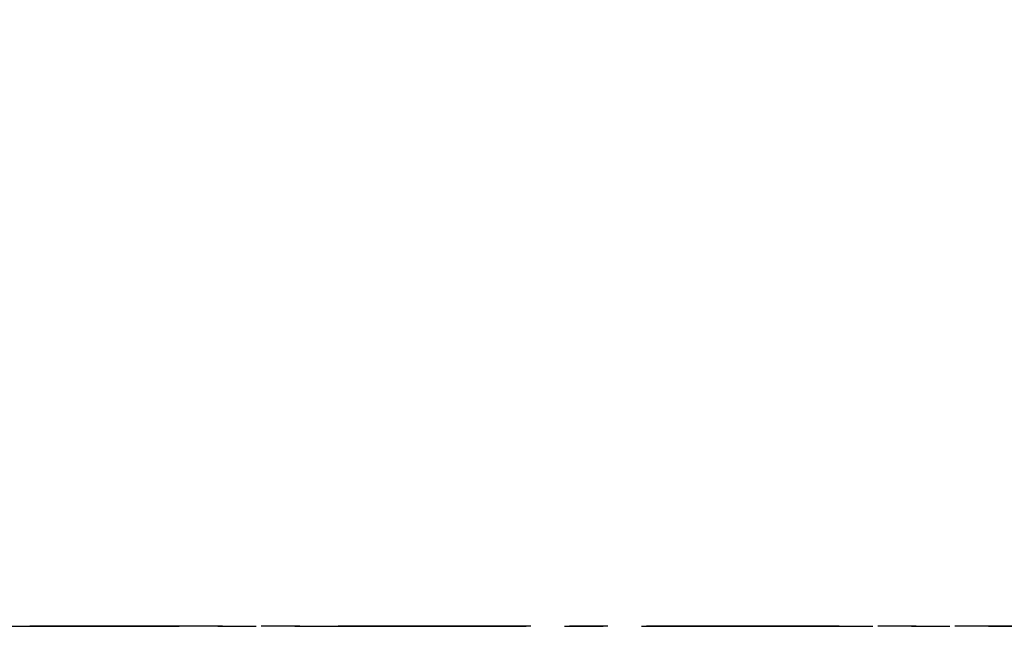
# Model space of a CAD drawing. Header units: millimetres. Extents: x -50096 to 615650, y 194565 to 243945.
# Tile 100 of 130: x 233877 to 233958, y 221663 to 221713. Entities that reach past the tile are written whole.
import ezdxf

# ---------------------------------------------------------------- set-up
doc = ezdxf.new("R2010")
doc.units = ezdxf.units.MM
doc.linetypes.add('CENTER2', pattern=[28.575, 19.05, -3.175, 3.175, -3.175])
doc.linetypes.add('осевая', pattern=[50.8, 31.75, -6.35, 6.35, -6.35])
doc.layers.add('ГТО-2_Оси_025', color=6, linetype='осевая', lineweight=25)
doc.layers.add('ГТО-2_Размеры_035', color=2, linetype='Continuous', lineweight=35)
doc.layers.add('ГТО-2_Штриховка_018', color=7, linetype='Continuous', lineweight=18, true_color=0x6b6b6b)
doc.layers.add('ОЗиМ Оси', color=4, linetype='CENTER2')

# ---------------------------------------------------------------- blocks, each defined once
blk = doc.blocks.new('ОГСО_Затвор_План')
at = {"layer": 'ГТО-2_Оси_025', "ltscale": 0.5}
blk.add_line((1439.692, 0), (-1270.296, 0), dxfattribs=at)
blk = doc.blocks.new('A$C1AA538EC')
at = {"layer": 'ГТО-2_Размеры_035', "rotation": 0.0001303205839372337}
blk.add_blockref('ОГСО_Затвор_План', (0, -11100.085), dxfattribs=at)

msp = doc.modelspace()

# ---------------------------------------------------------------- hatches: boundary and pattern name
at = {"layer": 'ГТО-2_Штриховка_018'}
h = msp.add_hatch(dxfattribs=at)
h.set_pattern_fill('ANSI35', color=256, scale=100)
h.set_pattern_definition([(45, (-115466.6, -494469.8), (-449.0128, 449.0128), []), (45, (-115017.6, -494469.8), (-449.0128, 449.0128), [793.75, -158.75, 0, -158.75])])
h.paths.add_polyline_path([(243988.45, 233562.872), (247488.45, 233562.872), (247488.45, 236562.872), (227633.45, 236562.872), (227633.45, 228037.872), (232688.45, 228037.872), (232688.45, 229062.872), (243988.45, 229062.872)])
edge = h.paths.add_edge_path(flags=16)
edge.add_arc((234968.45, 232762.782), 1700, 0, 360)
edge = h.paths.add_edge_path(flags=16)
edge.add_arc((255968.45, 232762.782), 1700, 0, 360)
h.paths.add_polyline_path([(264438.45, 224462.872), (264438.45, 224822.872), (265938.45, 224822.872), (265938.45, 224462.872), (276518.45, 224462.872), (276518.45, 221662.696), (278018.45, 221662.696), (278018.45, 225962.872), (263788.45, 225962.872), (263788.45, 236562.872), (247488.45, 236562.872), (247488.45, 233562.872), (250988.45, 233562.872), (250988.45, 229062.872), (262288.45, 229062.872), (262288.45, 226212.872), (247488.45, 226212.872), (247488.45, 224462.872), (252623.45, 224462.872), (252623.45, 224822.872), (254123.45, 224822.872), (254123.45, 224462.872), (258378.45, 224462.872), (258378.45, 224822.871), (259878.45, 224822.871), (259878.45, 224462.872)])

# ---------------------------------------------------------------- linework, layer by layer
at = {"layer": 'ОЗиМ Оси'}
msp.add_line((221126.464, 221662.696), (278990.576, 221662.696), dxfattribs=at)

# ---------------------------------------------------------------- block references
at = {"layer": 'ГТО-2_Размеры_035'}
msp.add_blockref('A$C1AA538EC', (234968.45, 232762.782), dxfattribs=at)

doc.saveas('drawing.dxf')
